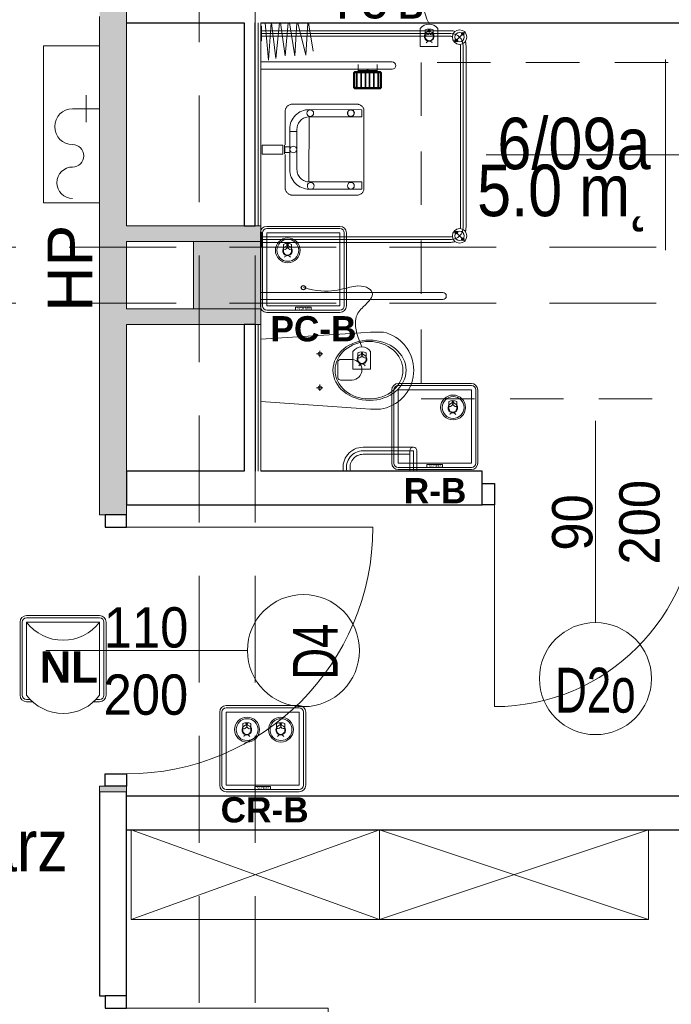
# Model space of a CAD drawing. Header units: centimetres. Extents: x -1253 to 21770, y -8842 to 3590.
# Tile 97 of 120: x 495 to 786, y 563 to 1002. Entities that reach past the tile are written whole.
import ezdxf

# ---------------------------------------------------------------- set-up
doc = ezdxf.new("R2010")
doc.units = ezdxf.units.CM
for name, pattern in [('Hidden', [71.4375, 47.625, -23.8125]), ('Ponad', [39.688, 23.813, -15.875]), ('Ukryte', [71.438, 47.625, -23.813])]:
    doc.linetypes.add(name, pattern=pattern)
for name, color, linetype, lineweight in [('A-ANNO-NOTE', 131, 'Continuous', 9), ('A-AREA-IDEN', 2, 'Continuous', 13), ('A-DETL-GENF', 92, 'Continuous', 9), ('A-DETL-HDLN', 90, 'Ukryte', 9), ('A-DETL-MEDM', 33, 'Continuous', 13), ('A-DOOR', 31, 'Continuous', 13), ('A-FLOR-OVHD', 1, 'Ponad', 9), ('A-WALL', 113, 'Continuous', 13), ('A-WALL-FNSH', 113, 'Continuous', 13), ('A-WALL-PATT', 111, 'Continuous', 13), ('G-ANNO-TEXT', 231, 'Continuous', 13), ('P-SANR-FIXT', 6, 'Continuous', 9), ('PRZYW_Elementy_inst_przyw', 7, 'Continuous', 9), ('Q-SPCQ', 91, 'Continuous', 9), ('S-COLS', 52, 'Continuous', 13)]:
    doc.layers.add(name, color=color, linetype=linetype, lineweight=lineweight)
doc.styles.add('adam', font='arialbd.ttf')
doc.styles.add('Arial', font='arial.ttf', dxfattribs={"width": 0.9, "height": 18})
doc.styles.add('Arial_1', font='arial.ttf', dxfattribs={"width": 0.7, "height": 20})
doc.styles.add('Arial_10', font='arial.ttf', dxfattribs={"height": 20})
doc.styles.add('Arial_11', font='arial.ttf', dxfattribs={"width": 0.85, "height": 23})

# ---------------------------------------------------------------- blocks, each defined once
blk = doc.blocks.new('M_Concrete-Square-Column - 300 x 300mm-1795930-6_piętro IV __13_80 m_ - stan projektowany')
at = {"layer": 'S-COLS', "lineweight": 9}
blk.add_hatch(color=254, dxfattribs=at).paths.add_polyline_path([(15, -15), (15, 15), (-15, 15), (-15, -15)], flags=0)
for p, q in [((15, 15), (-15, 15)), ((-15, 15), (-15, -15)), ((15, -15), (15, 15)), ((-15, -15), (15, -15))]:
    blk.add_line(p, q, dxfattribs=at)
blk = doc.blocks.new('DRZWI 1S - automatyczna etykieta - Drzwi 90 _łazienkowe_-2364279-6_piętro IV __13_80 m_ - stan projektowany')
at = {"layer": 'A-DETL-GENF'}
for p, q in [((-50.5, 7.5), (-50.5, -2)), ((-45, 7.5), (-50.5, 7.5)), ((-45, -2), (-45, 7.5)), ((50.5, 7.5), (45, 7.5)), ((45, 7.5), (45, -2)), ((50.5, -2), (50.5, 7.5)), ((-50.5, -2), (-45, -2)), ((45, -2), (50.5, -2))]:
    blk.add_line(p, q, dxfattribs=at)
at = {"layer": 'A-DETL-MEDM', "lineweight": 25}
for p, q in [((-45, 7.5), (-50.5, 7.5)), ((-50.5, 7.5), (-50.5, -2)), ((-45, -2), (-45, 7.5)), ((45, -2), (45, 7.5)), ((45, 7.5), (50.5, 7.5)), ((50.5, 7.5), (50.5, -2)), ((-50.5, -2), (-45, -2)), ((50.5, -2), (45, -2))]:
    blk.add_line(p, q, dxfattribs=at)
at = {"layer": 'A-DOOR'}
blk.add_line((45, 7.5), (45, 97.5), dxfattribs=at)
blk.add_arc((45, 7.5), 90, 90, 180, dxfattribs=at)
blk = doc.blocks.new('miska ustępowa dla N_35_5x54 wisząca koło narożna - Type 1-2357504-6_piętro IV __13_80 m_ - stan projektowany')
at = {"layer": 'P-SANR-FIXT'}
for p, q in [((-1.4, -3.75), (-4.56, -48.31)), ((29.22, -48.31), (26.4, -3.75)), ((44.09, -84.95), (44.09, -3.75)), ((47.21, -84.95), (47.21, -3.75)), ((3.32, -30.06), (6.14, -30.06)), ((4.69, -28.65), (4.69, -31.45)), ((18.43, -30.06), (21.25, -30.06)), ((19.8, -28.65), (19.8, -31.45)), ((8.17, -39.35), (8.17, -44.47)), ((16.4, -38.08), (9.09, -38.08)), ((17.32, -44.47), (17.32, -39.35)), ((-4.56, -48.31), (-4.88, -52.64)), ((29.58, -52.64), (29.22, -48.31)), ((-24.94, -49.38), (-24.94, -70.25)), ((-23.38, -49.38), (-23.38, -71.81)), ((-21.82, -49.38), (-21.82, -71.81)), ((-4.88, -52.64), (-4.82, -57.07)), ((29.53, -57.07), (29.58, -52.64)), ((-4.82, -57.07), (-4.57, -58.43)), ((29.57, -58.43), (29.53, -57.07)), ((-4.57, -58.43), (-4.19, -59.84)), ((-4.19, -59.84), (-3.69, -61.21)), ((-3.69, -61.21), (-3.07, -62.53)), ((28.07, -62.53), (28.69, -61.21)), ((28.69, -61.21), (29.19, -59.84)), ((29.19, -59.84), (29.57, -58.43)), ((-3.07, -62.53), (-2.34, -63.8)), ((-2.34, -63.8), (-1.51, -65.01)), ((-1.51, -65.01), (-0.58, -66.14)), ((25.58, -66.14), (26.51, -65.01)), ((26.51, -65.01), (27.34, -63.8)), ((27.34, -63.8), (28.07, -62.53)), ((-32.54, -70.25), (-23.38, -70.25)), ((-0.58, -66.14), (1.02, -67.71)), ((1.02, -67.71), (2.75, -69.02)), ((2.75, -69.02), (4.01, -69.78)), ((4.01, -69.78), (6.13, -70.8)), ((18.87, -70.8), (20.99, -69.78)), ((20.99, -69.78), (22.25, -69.02)), ((22.25, -69.02), (23.98, -67.71)), ((23.98, -67.71), (25.58, -66.14)), ((-23.38, -71.81), (-32.54, -71.81)), ((-23.38, -73.37), (-32.54, -73.37)), ((6.13, -70.8), (7.56, -71.26)), ((7.56, -71.26), (9.56, -71.73)), ((9.56, -71.73), (11.02, -71.92)), ((11.02, -71.92), (12.5, -72)), ((12.5, -72), (13.98, -71.92)), ((13.98, -71.92), (15.44, -71.73)), ((15.44, -71.73), (17.44, -71.26)), ((17.44, -71.26), (18.87, -70.8))]:
    blk.add_line(p, q, dxfattribs=at)
for centre in [(4.69, -30.06), (19.8, -30.06)]:
    blk.add_circle(centre, 0.825, dxfattribs=at)
for centre, radius, start, end in [((9.34, -39.23), 1.17, 102.2339, 185.8899), ((16.15, -39.23), 1.17, 354.1101, 77.7661), ((-30.79, -49.38), 8.97, 0, 99.9996), ((-30.79, -49.38), 7.41, 0, 102.1327), ((-30.79, -49.38), 5.85, 0, 105.4382), ((12.74, -44.25), 4.58, 182.8022, 357.1978), ((-23.38, -71.81), 1.56, 0, 90), ((-23.38, -71.81), 1.56, 270, 0), ((45.65, -84.95), 1.56, 180, 360)]:
    blk.add_arc(centre, radius, start, end, dxfattribs=at)
for centre, major_axis, ratio in [((12.55, -52.26), (0, 16.33), 0.823529), ((12.55, -52.01), (0, 15.16), 0.845174)]:
    blk.add_ellipse(centre, major_axis=major_axis, ratio=ratio, dxfattribs=at)
blk = doc.blocks.new('brodzik natryskowy dla N - Type 1-V8-6_piętro IV __13_80 m_ - stan projektowany')
at = {"layer": 'P-SANR-FIXT'}
for p, q in [((-35.25, 90), (-40.13, 94.88)), ((47.11, 95.3), (-33.8, 95.3)), ((-33.8, 94.05), (47.11, 94.05)), ((47.11, 92.8), (-33.8, 92.8)), ((48.56, 90), (53.43, 94.88)), ((-40.55, 4.05), (-40.55, 88.55)), ((-39.3, 3.75), (-39.3, 88.55)), ((-38.05, 4.05), (-38.05, 88.55)), ((51.36, 4.05), (51.36, 88.55)), ((52.61, 3.75), (52.61, 88.75)), ((53.86, 4.05), (53.86, 88.55)), ((-26.61, 3.95), (-26.61, 62.35)), ((-23.41, 62.35), (-23.41, 3.95)), ((-15.71, 57.65), (-21.31, 57.65)), ((-15.71, 57.35), (-21.31, 57.35)), ((-22.41, 55.6), (-25.41, 55.6)), ((-22.81, 55.6), (-22.81, 47.1)), ((-22.61, 55.6), (-22.61, 47.1)), ((-22.41, 56.55), (-22.41, 46.15)), ((-22.11, 56.55), (-22.11, 46.15)), ((-21.81, 56.55), (-21.81, 46.15)), ((-21.81, 56.25), (-15.21, 56.25)), ((-21.81, 55.95), (-15.21, 55.95)), ((-21.81, 54.35), (-15.21, 54.35)), ((-21.81, 54.05), (-15.21, 54.05)), ((-15.71, 57.05), (-21.31, 57.05)), ((-15.21, 46.15), (-15.21, 56.55)), ((-14.91, 46.15), (-14.91, 56.55)), ((-14.61, 46.15), (-14.61, 56.55)), ((-21.81, 52.45), (-15.21, 52.45)), ((-21.81, 52.15), (-15.21, 52.15)), ((-21.81, 50.55), (-15.21, 50.55)), ((-21.81, 50.25), (-15.21, 50.25)), ((-21.81, 48.65), (-15.21, 48.65)), ((-21.81, 48.35), (-15.21, 48.35)), ((-7.4, 48.18), (-7.25, 48.42)), ((-7.25, 48.42), (-7.07, 48.65)), ((-7.07, 48.65), (-6.88, 48.86)), ((-6.88, 48.86), (-6.67, 49.06)), ((-6.67, 49.06), (-6.44, 49.24)), ((-6.44, 49.24), (-6.2, 49.39)), ((-6.2, 49.39), (-5.95, 49.52)), ((-5.95, 49.52), (-5.69, 49.63)), ((-5.69, 49.63), (-5.41, 49.71)), ((-5.41, 49.71), (-5.13, 49.76)), ((-5.29, 48.78), (-5.37, 25.35)), ((-2.15, 48.78), (-5.29, 48.78)), ((-5.13, 49.76), (29.82, 49.76)), ((-2.15, 25.38), (-2.15, 48.78)), ((26.92, 48.78), (30.07, 48.78)), ((26.92, 48.78), (26.92, 25.18)), ((29.82, 49.76), (30.1, 49.76)), ((30.07, 25.38), (30.07, 48.78)), ((30.1, 49.76), (30.38, 49.71)), ((30.38, 49.71), (30.65, 49.64)), ((30.65, 49.64), (30.92, 49.53)), ((30.92, 49.53), (31.17, 49.41)), ((31.17, 49.41), (31.41, 49.26)), ((31.41, 49.26), (31.64, 49.09)), ((31.64, 49.09), (31.85, 48.89)), ((31.85, 48.89), (32.05, 48.68)), ((32.05, 48.68), (32.22, 48.46)), ((32.22, 48.46), (32.38, 48.21)), ((-22.41, 47.1), (-25.41, 47.1)), ((-21.81, 46.75), (-15.21, 46.75)), ((-21.81, 46.45), (-15.21, 46.45)), ((-21.31, 45.65), (-15.71, 45.65)), ((-21.31, 45.35), (-15.71, 45.35)), ((-21.31, 45.05), (-15.71, 45.05)), ((-7.74, 47.12), (-7.7, 47.39)), ((-7.74, 46.84), (-7.74, 47.12)), ((-7.74, 17.3), (-7.74, 46.84)), ((-7.7, 47.39), (-7.62, 47.66)), ((-7.62, 47.66), (-7.52, 47.93)), ((-7.52, 47.93), (-7.4, 48.18)), ((-5.24, 43.9), (-5.23, 44.04)), ((-5.23, 44.04), (-5.21, 44.19)), ((-5.21, 44.19), (-5.18, 44.33)), ((-5.18, 44.33), (-5.13, 44.46)), ((-5.13, 44.46), (-5.07, 44.59)), ((-5.07, 44.59), (-4.99, 44.71)), ((-4.99, 44.71), (-4.91, 44.83)), ((-4.91, 44.83), (-4.81, 44.93)), ((-4.81, 44.93), (-4.71, 45.02)), ((-4.71, 45.02), (-4.6, 45.11)), ((-4.6, 45.11), (-4.48, 45.18)), ((-4.48, 45.18), (-4.35, 45.24)), ((-4.35, 45.24), (-4.21, 45.29)), ((-4.21, 45.29), (-4.07, 45.33)), ((-4.07, 45.33), (-3.93, 45.35)), ((-3.93, 45.35), (-3.78, 45.36)), ((-3.78, 45.36), (-3.63, 45.35)), ((-3.63, 45.35), (-3.48, 45.33)), ((-3.48, 45.33), (-3.34, 45.29)), ((-3.34, 45.29), (-3.21, 45.24)), ((-3.21, 45.24), (-3.08, 45.18)), ((-3.08, 45.18), (-2.96, 45.11)), ((-2.96, 45.11), (-2.85, 45.02)), ((-2.85, 45.02), (-2.74, 44.93)), ((-2.74, 44.93), (-2.65, 44.83)), ((-2.65, 44.83), (-2.56, 44.71)), ((-2.56, 44.71), (-2.49, 44.59)), ((-2.49, 44.59), (-2.43, 44.46)), ((-2.43, 44.46), (-2.38, 44.33)), ((-2.38, 44.33), (-2.34, 44.19)), ((-2.34, 44.19), (-2.32, 44.04)), ((-2.32, 44.04), (-2.31, 43.9)), ((32.38, 48.21), (32.51, 47.96)), ((32.51, 47.96), (32.61, 47.69)), ((32.61, 47.69), (32.69, 47.42)), ((32.69, 47.42), (32.74, 47.13)), ((32.74, 47.13), (32.74, 17.61)), ((-5.23, 43.75), (-5.24, 43.9)), ((-5.21, 43.6), (-5.23, 43.75)), ((-5.18, 43.46), (-5.21, 43.6)), ((-5.13, 43.33), (-5.18, 43.46)), ((-5.07, 43.2), (-5.13, 43.33)), ((-4.99, 43.08), (-5.07, 43.2)), ((-4.91, 42.96), (-4.99, 43.08)), ((-4.81, 42.86), (-4.91, 42.96)), ((-4.71, 42.77), (-4.81, 42.86)), ((-4.6, 42.68), (-4.71, 42.77)), ((-4.48, 42.61), (-4.6, 42.68)), ((-4.35, 42.55), (-4.48, 42.61)), ((-4.21, 42.5), (-4.35, 42.55)), ((-4.07, 42.46), (-4.21, 42.5)), ((-3.93, 42.44), (-4.07, 42.46)), ((-3.78, 42.43), (-3.93, 42.44)), ((-3.48, 42.46), (-3.63, 42.44)), ((-3.34, 42.5), (-3.48, 42.46)), ((-3.21, 42.55), (-3.34, 42.5)), ((-3.08, 42.61), (-3.21, 42.55)), ((-2.96, 42.68), (-3.08, 42.61)), ((-2.85, 42.77), (-2.96, 42.68)), ((-2.74, 42.86), (-2.85, 42.77)), ((-2.65, 42.96), (-2.74, 42.86)), ((-2.56, 43.08), (-2.65, 42.96)), ((-2.49, 43.2), (-2.56, 43.08)), ((-2.43, 43.33), (-2.49, 43.2)), ((-2.38, 43.46), (-2.43, 43.33)), ((-2.34, 43.6), (-2.38, 43.46)), ((-2.32, 43.75), (-2.34, 43.6)), ((-2.31, 43.9), (-2.32, 43.75)), ((-44, 24.94), (-31.46, 27.07)), ((-29.67, 23.75), (-44, 24.7)), ((-44, 20.28), (-29.67, 23.75)), ((-5.37, 25.35), (-5.32, 24.46)), ((-5.32, 24.46), (-5.19, 23.6)), ((-5.19, 23.6), (-4.98, 22.76)), ((-4.98, 22.76), (-4.68, 21.97)), ((-4.68, 21.97), (-4.32, 21.2)), ((26.92, 25.18), (-2.15, 25.38)), ((-2.03, 24.3), (-2.11, 24.85)), ((-1.89, 23.76), (-2.03, 24.3)), ((-1.71, 23.26), (-1.89, 23.76)), ((-1.47, 22.77), (-1.71, 23.26)), ((-1.19, 22.31), (-1.47, 22.77)), ((-0.87, 21.89), (-1.19, 22.31)), ((25.65, 21.89), (25.96, 22.31)), ((25.96, 22.31), (26.24, 22.77)), ((26.24, 22.77), (26.48, 23.26)), ((26.48, 23.26), (26.66, 23.76)), ((26.66, 23.76), (26.8, 24.3)), ((26.8, 24.3), (26.88, 24.85)), ((29.46, 21.97), (29.09, 21.2)), ((29.75, 22.76), (29.46, 21.97)), ((29.97, 23.6), (29.75, 22.76)), ((30.1, 24.46), (29.97, 23.6)), ((30.15, 25.35), (30.1, 24.46)), ((-29.41, 18.89), (-44, 19.82)), ((-44, 16.46), (-29.41, 18.89)), ((-4.32, 21.2), (-3.88, 20.49)), ((-3.88, 20.49), (-3.38, 19.82)), ((-3.38, 19.82), (-2.82, 19.2)), ((-2.82, 19.2), (-2.2, 18.64)), ((-2.2, 18.64), (-1.53, 18.13)), ((-1.53, 18.13), (-0.81, 17.7)), ((-0.51, 21.49), (-0.87, 21.89)), ((-0.81, 17.7), (-0.05, 17.33)), ((-0.12, 21.13), (-0.51, 21.49)), ((0.31, 20.81), (-0.12, 21.13)), ((0.76, 20.54), (0.31, 20.81)), ((1.25, 20.3), (0.76, 20.54)), ((1.76, 20.11), (1.25, 20.3)), ((2.29, 19.98), (1.76, 20.11)), ((2.84, 19.89), (2.29, 19.98)), ((3.4, 19.86), (2.84, 19.89)), ((4.41, 19.87), (3.4, 19.86)), ((3.78, 19.87), (21.37, 19.87)), ((4.41, 16.64), (4.41, 19.87)), ((21.37, 19.87), (21.94, 19.89)), ((21.94, 19.89), (22.49, 19.98)), ((22.49, 19.98), (23.02, 20.11)), ((23.02, 20.11), (23.53, 20.3)), ((23.53, 20.3), (24.01, 20.54)), ((24.01, 20.54), (24.47, 20.81)), ((24.47, 20.81), (24.89, 21.13)), ((25.59, 17.7), (24.83, 17.33)), ((24.89, 21.13), (25.29, 21.49)), ((25.29, 21.49), (25.65, 21.89)), ((26.31, 18.13), (25.59, 17.7)), ((26.98, 18.64), (26.31, 18.13)), ((27.59, 19.2), (26.98, 18.64)), ((28.16, 19.82), (27.59, 19.2)), ((28.66, 20.49), (28.16, 19.82)), ((29.09, 21.2), (28.66, 20.49)), ((32.74, 17.61), (32.74, 17.33)), ((-29.41, 14.55), (-44, 15.88)), ((-44, 12.5), (-29.41, 14.55)), ((-7.7, 17.03), (-7.74, 17.3)), ((-7.62, 16.76), (-7.7, 17.03)), ((-7.51, 16.5), (-7.62, 16.76)), ((-7.38, 16.25), (-7.51, 16.5)), ((-7.23, 16), (-7.38, 16.25)), ((-7.05, 15.77), (-7.23, 16)), ((-6.85, 15.56), (-7.05, 15.77)), ((-6.64, 15.36), (-6.85, 15.56)), ((-6.41, 15.18), (-6.64, 15.36)), ((-6.17, 15.02), (-6.41, 15.18)), ((-5.92, 14.89), (-6.17, 15.02)), ((-5.66, 14.78), (-5.92, 14.89)), ((-5.39, 14.7), (-5.66, 14.78)), ((-5.12, 14.65), (-5.39, 14.7)), ((-4.84, 14.63), (-5.12, 14.65)), ((10.32, 14.63), (-4.84, 14.63)), ((-0.05, 17.33), (0.75, 17.04)), ((0.75, 17.04), (1.58, 16.82)), ((1.58, 16.82), (2.44, 16.69)), ((2.44, 16.69), (4.41, 16.64)), ((22.33, 16.69), (3.78, 16.64)), ((10.54, 13.54), (14.45, 13.54)), ((10.54, 4.27), (10.54, 13.54)), ((14.44, 14.29), (10.55, 14.26)), ((11.19, 16.69), (13.8, 16.69)), ((11.19, 14.42), (11.19, 16.69)), ((13.8, 14.42), (11.19, 14.42)), ((13.8, 16.69), (13.8, 14.42)), ((14.45, 4.27), (14.45, 13.54)), ((30.14, 14.63), (14.73, 14.63)), ((23.2, 16.82), (22.33, 16.69)), ((24.03, 17.04), (23.2, 16.82)), ((24.83, 17.33), (24.03, 17.04)), ((30.36, 14.7), (30.1, 14.65)), ((30.62, 14.78), (30.14, 14.63)), ((30.87, 14.89), (30.62, 14.78)), ((31.12, 15.03), (30.87, 14.89)), ((31.36, 15.19), (31.12, 15.03)), ((31.59, 15.37), (31.36, 15.19)), ((31.81, 15.57), (31.59, 15.37)), ((32.01, 15.79), (31.81, 15.57)), ((32.19, 16.02), (32.01, 15.79)), ((32.35, 16.27), (32.19, 16.02)), ((32.49, 16.52), (32.35, 16.27)), ((32.6, 16.79), (32.49, 16.52)), ((32.68, 17.06), (32.6, 16.79)), ((32.74, 17.33), (32.68, 17.06)), ((-28.14, 10.46), (-44, 12.07)), ((-44, 8.54), (-28.14, 10.46)), ((-27.37, 7.14), (-44, 8.35)), ((-44, 5.67), (-27.37, 7.14)), ((-42.55, 4.05), (-42.55, 3.75)), ((-36.05, 4.05), (-42.55, 4.05)), ((-36.05, 3.75), (-36.05, 4.05)), ((14.45, 4.27), (10.54, 4.27)), ((49.36, 4.05), (49.36, 3.75)), ((55.86, 4.05), (49.36, 4.05)), ((55.86, 3.75), (55.86, 4.05))]:
    blk.add_line(p, q, dxfattribs=at)
for centre, radius in [((-37.69, 92.44), 3.25), ((-39.18, 93.92), 0.62), ((-37.69, 92.44), 2.1), ((-39.18, 93.92), 0.32), ((51, 92.44), 3.25), ((51, 92.44), 2.1), ((52.48, 93.92), 0.62), ((52.48, 93.92), 0.32), ((-36.21, 90.95), 0.62), ((-36.21, 90.95), 0.32), ((49.51, 90.95), 0.62), ((49.51, 90.95), 0.32), ((-3.85, 43.99), 1.5), ((28.59, 43.93), 1.5), ((-3.77, 25.8), 1.5), ((28.71, 25.99), 1.5), ((12.42, 18.25), 1.5)]:
    blk.add_circle(centre, radius, dxfattribs=at)
for centre, radius, start, end in [((-33.8, 88.55), 5.5, 90, 180), ((-33.8, 88.55), 6.75, 90, 106.4965), ((-33.8, 88.55), 4.25, 90, 98.8511), ((47.11, 88.55), 6.75, 73.5035, 90), ((47.11, 88.55), 5.5, 0, 90), ((47.11, 88.55), 4.25, 81.1489, 90), ((-33.8, 88.55), 6.75, 163.5035, 180), ((-33.8, 88.55), 4.25, 171.1489, 180), ((47.11, 88.55), 4.25, 0, 8.8511), ((47.11, 88.55), 6.75, 0, 16.4965), ((-25.01, 62.35), 1.6, 0, 180), ((-21.31, 56.55), 1.1, 90, 180), ((-21.31, 56.55), 0.8, 90, 180), ((-15.71, 56.55), 1.1, 0, 90), ((-15.71, 56.55), 0.8, 0, 90), ((-21.31, 56.55), 0.5, 90, 180), ((-15.71, 56.55), 0.5, 0, 90), ((-21.31, 46.15), 1.1, 180, 270), ((-21.31, 46.15), 0.8, 180, 270), ((-21.31, 46.15), 0.5, 180, 270), ((-15.71, 46.15), 0.5, 270, 0), ((-15.71, 46.15), 0.8, 270, 0), ((-15.71, 46.15), 1.1, 270, 0)]:
    blk.add_arc(centre, radius, start, end, dxfattribs=at)
blk.add_ellipse((-23.14, 51.35), major_axis=(0, 0.325), ratio=0.224951, dxfattribs=at)
blk = doc.blocks.new('Szafa - 40 cm-2361842-6_piętro IV __13_80 m_ - stan projektowany')
at = {"layer": 'Q-SPCQ'}
for p, q in [((72.5, 47.5), (-47.5, 7.5)), ((-47.5, 47.5), (72.5, 7.5)), ((-47.5, 7.5), (-47.5, 47.5)), ((-47.5, 47.5), (72.5, 47.5)), ((72.5, 47.5), (72.5, 7.5))]:
    blk.add_line(p, q, dxfattribs=at)
blk = doc.blocks.new('HYDRANT_PPOZ_SZAFKA_NASCIENNA - SUPRON 3-V11-6_piętro IV __13_80 m_ - stan projektowany')
at = {"layer": 'P-SANR-FIXT'}
for p, q in [((47.5, 31), (-22.5, 31)), ((-22.5, 31), (-22.5, 6)), ((-22.5, 6), (-22.5, 31)), ((-22.5, 31), (47.5, 31)), ((47.5, 6), (47.5, 31)), ((47.5, 31), (47.5, 6)), ((19.5, 6), (19.5, 18)), ((19.5, 12), (13.5, 12)), ((19.5, 12), (25.5, 12))]:
    blk.add_line(p, q, dxfattribs=at)
for centre, radius, start, end in [((-13.5, 18), 7, 0, 180), ((11.5, 18), 8, 360, 180), ((-1.5, 18), 5, 180, 360)]:
    blk.add_arc(centre, radius, start, end, dxfattribs=at)
blk = doc.blocks.new('DRZWI 1S - automatyczna etykieta - Drzwi 90-2252113-6_piętro IV __13_80 m_ - stan projektowany')
at = {"layer": 'A-DETL-GENF'}
for p, q in [((-50.5, 3.5), (-45, 3.5)), ((-50.5, -6), (-50.5, 3.5)), ((-45, 3.5), (-45, -6)), ((45, 3.5), (50.5, 3.5)), ((45, -6), (45, 3.5)), ((50.5, 3.5), (50.5, -6)), ((-45, -6), (-50.5, -6)), ((50.5, -6), (45, -6))]:
    blk.add_line(p, q, dxfattribs=at)
at = {"layer": 'A-DETL-MEDM', "lineweight": 25}
for p, q in [((-50.5, -6), (-50.5, 3.5)), ((-50.5, 3.5), (-45, 3.5)), ((-45, 3.5), (-45, -6)), ((45, 3.5), (45, -6)), ((50.5, 3.5), (45, 3.5)), ((50.5, -6), (50.5, 3.5)), ((-45, -6), (-50.5, -6)), ((45, -6), (50.5, -6))]:
    blk.add_line(p, q, dxfattribs=at)
at = {"layer": 'A-DOOR'}
blk.add_line((45, -6), (45, -96), dxfattribs=at)
blk.add_arc((45, -6), 90, 180, 270, dxfattribs=at)
blk = doc.blocks.new('DRZWI 1S - automatyczna etykieta - Drzwi 110-2387946-6_piętro IV __13_80 m_ - stan projektowany')
at = {"layer": 'A-DETL-GENF'}
for p, q in [((-60.5, 3.5), (-55, 3.5)), ((-60.5, -6), (-60.5, 3.5)), ((-55, 3.5), (-55, -6)), ((55, 3.5), (60.5, 3.5)), ((55, -6), (55, 3.5)), ((60.5, 3.5), (60.5, -6)), ((-55, -6), (-60.5, -6)), ((60.5, -6), (55, -6))]:
    blk.add_line(p, q, dxfattribs=at)
at = {"layer": 'A-DETL-MEDM', "lineweight": 25}
for p, q in [((-60.5, -6), (-60.5, 3.5)), ((-60.5, 3.5), (-55, 3.5)), ((-55, 3.5), (-55, -6)), ((55, 3.5), (55, -6)), ((60.5, 3.5), (55, 3.5)), ((60.5, -6), (60.5, 3.5)), ((-55, -6), (-60.5, -6)), ((55, -6), (60.5, -6))]:
    blk.add_line(p, q, dxfattribs=at)
at = {"layer": 'A-DOOR'}
blk.add_line((55, -6), (55, -116), dxfattribs=at)
blk.add_arc((55, -6), 110, 180, 270, dxfattribs=at)
blk = doc.blocks.new('Szafa - 40 cm-2390228-6_piętro IV __13_80 m_ - stan projektowany')
at = {"layer": 'Q-SPCQ'}
for p, q in [((67.9, 47.5), (-42.9, 7.5)), ((-42.9, 47.5), (67.9, 7.5)), ((-42.9, 7.5), (-42.9, 47.5)), ((-42.9, 47.5), (67.9, 47.5)), ((67.9, 47.5), (67.9, 7.5))]:
    blk.add_line(p, q, dxfattribs=at)
blk = doc.blocks.new('METKA_POMIESZCZENIA2 - Rozbudowana krótka - bez ramki-2403173-6_piętro IV __13_80 m_ - stan projektowany')
at = {"layer": 'A-AREA-IDEN'}
for p, q in [((0, 0.425), (0, 0)), ((0.0976, 0), (-0.8, 0)), ((-0.8, 0), (0.8, 0)), ((0, 0), (0, -0.425))]:
    blk.add_line(p, q, dxfattribs=at)
blk = doc.blocks.new('LN-4kB')
for centre in [(0, 9.5), (0, -23.14)]:
    blk.add_arc(centre, 20.48, 217.175, 322.825)
at = {"layer": 'PRZYW_Elementy_inst_przyw'}
for p, q in [((16.32, 0), (-16.32, 0)), ((-19.2, -2.88), (-19.2, -35.52)), ((-18.24, -2.88), (-18.24, -35.52)), ((-16.32, -0.96), (16.32, -0.96)), ((18.24, -2.88), (18.24, -35.52)), ((19.2, -35.52), (19.2, -2.88)), ((-16.32, -37.44), (-14.67, -37.44)), ((-16.32, -38.4), (-13.67, -38.4)), ((13.67, -38.4), (16.32, -38.4)), ((14.67, -37.44), (16.32, -37.44))]:
    blk.add_line(p, q, dxfattribs=at)
at = {"layer": 'PRZYW_Elementy_inst_przyw', "color": 7}
for p, q in [((-16.32, -35.52), (-16.32, -2.88)), ((-16.32, -2.88), (16.32, -2.88)), ((16.32, -2.88), (16.32, -35.52))]:
    blk.add_line(p, q, dxfattribs=at)
at = {"layer": 'PRZYW_Elementy_inst_przyw'}
for centre, radius, start, end in [((-16.32, -2.88), 2.88, 90, 180), ((16.32, -2.88), 2.88, 0, 90), ((-16.32, -2.88), 1.92, 90, 180), ((16.32, -2.88), 1.92, 0, 90), ((-16.32, -35.52), 2.88, 180, 270), ((-16.32, -35.52), 1.92, 180, 270), ((16.32, -35.52), 2.88, 270, 0), ((16.32, -35.52), 1.92, 270, 0)]:
    blk.add_arc(centre, radius, start, end, dxfattribs=at)
at = {"layer": 'PRZYW_Elementy_inst_przyw', "color": 150, "lineweight": 5, "insert": (-10.49, -15.87), "char_height": 2.5, "width": 28.6554, "attachment_point": 1, "style": 'adam'}
blk.add_mtext('{\\H5.6x;\\C256;NL}', dxfattribs=at)
blk = doc.blocks.new('Ikona')
at = {"layer": 'PRZYW_Elementy_inst_przyw'}
h = blk.add_hatch(color=1, dxfattribs=at)
h.dxf.hatch_style = 1
h.paths.add_polyline_path([(-1065.97, 3801.31), (-1066.17, 3801.31), (-1066.17, 3801.08), (-1065.97, 3801.08)])
h.paths.add_polyline_path([(-1065.97, 3801.08), (-1066.17, 3801.08), (-1066.17, 3800.87), (-1065.97, 3800.87)])
h.paths.add_polyline_path([(-1065.74, 3801.08), (-1065.97, 3801.08), (-1065.97, 3800.87), (-1065.74, 3800.87)])
h.paths.add_polyline_path([(-1066.17, 3801.08), (-1066.41, 3801.08), (-1066.41, 3800.87), (-1066.17, 3800.87)])
h.paths.add_polyline_path([(-1065.97, 3800.87), (-1066.17, 3800.87), (-1066.17, 3800.64), (-1065.97, 3800.64)])
at = {"layer": 'PRZYW_Elementy_inst_przyw', "color": 1}
for p, q in [((-1067.65, 3799.71), (-1067.65, 3801.21)), ((-1064.49, 3799.71), (-1064.49, 3801.21))]:
    blk.add_line(p, q, dxfattribs=at)
for points in [[(-1065.74, 3801.08), (-1065.74, 3800.87), (-1066.41, 3800.87), (-1066.41, 3801.08)], [(-1066.17, 3801.31), (-1065.97, 3801.31), (-1065.97, 3800.64), (-1066.17, 3800.64)]]:
    blk.add_lwpolyline(points, close=True, dxfattribs=at)
for centre, radius, start, end in [((-1066.07, 3798.74), 1.85, 31.7978, 276.8309), ((-1066.07, 3798.03), 3.55, 63.5398, 116.4602), ((-1066.07, 3798.72), 1.65, 89.6447, 89.8927), ((-1066.06, 3798.68), 1.6, 156.7793, 23.2207), ((-1066.07, 3795.45), 1.43, 32.8175, 147.1825), ((-1066.08, 3798.74), 1.86, 277.2029, 31.4258)]:
    blk.add_arc(centre, radius, start, end, dxfattribs=at)
at = {"layer": 'PRZYW_Elementy_inst_przyw', "color": 1, "lineweight": 5}
for centre, start, end in [((-1067.2, 3800.4), 253.1892, 358.3615), ((-1064.92, 3800.4), 181.6385, 286.8108)]:
    blk.add_arc(centre, 1.14, start, end, dxfattribs=at)
blk = doc.blocks.new('PC-B')
at = {"layer": 'PRZYW_Elementy_inst_przyw'}
for p, q in [((16.32, 0), (-16.32, 0)), ((-19.2, -2.88), (-19.2, -35.52)), ((-18.24, -2.88), (-18.24, -35.52)), ((-16.32, -0.96), (16.32, -0.96)), ((18.24, -2.88), (18.24, -35.52)), ((19.2, -35.52), (19.2, -2.88)), ((-16.32, -37.44), (16.32, -37.44)), ((-16.32, -38.4), (16.32, -38.4))]:
    blk.add_line(p, q, dxfattribs=at)
at = {"layer": 'PRZYW_Elementy_inst_przyw', "color": 7}
blk.add_lwpolyline([(-16.32, -2.88), (16.32, -2.88), (16.32, -35.52), (-16.32, -35.52)], close=True, dxfattribs=at)
at = {"layer": 'PRZYW_Elementy_inst_przyw', "color": 0}
blk.add_lwpolyline([(-3.49, -36.08), (3.49, -36.08), (3.49, -37.44), (-3.49, -37.44)], close=True, dxfattribs=at)
at = {"layer": 'PRZYW_Elementy_inst_przyw', "color": 0, "lineweight": 5, "ltscale": 0.4}
blk.add_lwpolyline([(29.98, -55.8), (29.98, -63.78), (22.13, -63.78), (22.13, -55.8)], dxfattribs=at)
at = {"layer": 'PRZYW_Elementy_inst_przyw', "lineweight": 5}
for radius in [5.55, 4.87]:
    blk.add_circle((-6.96, -10.7), radius, dxfattribs=at)
at = {"layer": 'PRZYW_Elementy_inst_przyw', "linetype": 'Continuous', "lineweight": -3, "ltscale": 0.4}
blk.add_circle((0, -27.36), 0.96, dxfattribs=at)
at = {"layer": 'PRZYW_Elementy_inst_przyw'}
for centre, radius, start, end in [((-16.32, -2.88), 2.88, 90, 180), ((16.32, -2.88), 2.88, 0, 90), ((-16.32, -2.88), 1.92, 90, 180), ((16.32, -2.88), 1.92, 0, 90), ((-16.32, -35.52), 2.88, 180, 270), ((-16.32, -35.52), 1.92, 180, 270), ((16.32, -35.52), 2.88, 270, 0), ((16.32, -35.52), 1.92, 270, 0)]:
    blk.add_arc(centre, radius, start, end, dxfattribs=at)
at = {"layer": 'PRZYW_Elementy_inst_przyw', "color": 0, "lineweight": 5, "ltscale": 0.4}
blk.add_arc((26.05, -58.49), 4.75, 34.3565, 145.6435, dxfattribs=at)
at = {"layer": 'PRZYW_Elementy_inst_przyw', "color": 0, "linetype": 'Continuous', "lineweight": 5, "ltscale": 0.4}
blk.add_open_spline([(0, -27.36), (11.69, -30.77), (24.21, -24.31), (33.16, -29.41), (27.42, -35.44), (20.7, -41.6), (26.05, -53.73)], degree=3, dxfattribs=at)
at = {"layer": 'PRZYW_Elementy_inst_przyw', "lineweight": 5, "xscale": 1.155937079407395, "yscale": 1.155937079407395, "zscale": 1.155937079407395}
for p in [(1225.21, -4402), (1258.45, -4450.36)]:
    blk.add_blockref('Ikona', p, dxfattribs=at)
at = {"layer": 'PRZYW_Elementy_inst_przyw', "color": 0, "insert": (-2.71, -36.19), "char_height": 1.056, "attachment_point": 1}
blk.add_mtext_dynamic_manual_height_columns('SCHIMA', width=11.8192, gutter_width=12.5, heights=[0], dxfattribs=at)
at = {"layer": 'PRZYW_Elementy_inst_przyw', "color": 7, "linetype": 'Continuous', "lineweight": -3, "style": 'adam'}
blk.add_attdef('NAZWA', (-14.71, -51.32), '', height=11.25, dxfattribs=at)
blk = doc.blocks.new('Ikona2')
at = {"layer": 'PRZYW_Elementy_inst_przyw'}
h = blk.add_hatch(color=106, dxfattribs=at)
h.dxf.hatch_style = 1
h.paths.add_polyline_path([(0.1, -0.27), (-0.1, -0.27), (-0.1, -0.5), (0.1, -0.5)])
h.paths.add_polyline_path([(0.1, -0.5), (-0.1, -0.5), (-0.1, -0.7), (0.1, -0.7)])
h.paths.add_polyline_path([(0.34, -0.5), (0.1, -0.5), (0.1, -0.7), (0.34, -0.7)])
h.paths.add_polyline_path([(-0.1, -0.5), (-0.34, -0.5), (-0.34, -0.7), (-0.1, -0.7)])
h.paths.add_polyline_path([(0.1, -0.7), (-0.1, -0.7), (-0.1, -0.94), (0.1, -0.94)])
at = {"layer": 'PRZYW_Elementy_inst_przyw', "color": 106}
for p, q in [((-1.58, -1.86), (-1.58, -0.37)), ((1.58, -1.86), (1.58, -0.37))]:
    blk.add_line(p, q, dxfattribs=at)
for points in [[(0.34, -0.5), (0.34, -0.7), (-0.34, -0.7), (-0.34, -0.5)], [(-0.1, -0.27), (0.1, -0.27), (0.1, -0.94), (-0.1, -0.94)]]:
    blk.add_lwpolyline(points, close=True, dxfattribs=at)
for centre, radius, start, end in [((0, -3.55), 3.55, 63.5398, 116.4602), ((0, -2.84), 1.85, 31.7978, 276.8309), ((0.01, -2.9), 1.6, 156.7793, 23.2207), ((0, -2.85), 1.65, 89.6447, 89.8927), ((-0.01, -2.84), 1.86, 277.2029, 31.4258), ((0, -6.13), 1.43, 32.8175, 147.1825)]:
    blk.add_arc(centre, radius, start, end, dxfattribs=at)
at = {"layer": 'PRZYW_Elementy_inst_przyw', "color": 106, "lineweight": 5}
for centre, start, end in [((-1.13, -1.18), 253.1892, 358.3615), ((1.15, -1.18), 181.6385, 286.8108)]:
    blk.add_arc(centre, 1.14, start, end, dxfattribs=at)
blk = doc.blocks.new('R-B')
at = {"layer": 'PRZYW_Elementy_inst_przyw'}
for p, q in [((16.32, 0), (-16.32, 0)), ((-19.2, -2.88), (-19.2, -35.52)), ((-18.24, -2.88), (-18.24, -35.52)), ((-16.32, -0.96), (16.32, -0.96)), ((18.24, -2.88), (18.24, -35.52)), ((19.2, -35.52), (19.2, -2.88)), ((-16.32, -37.44), (16.32, -37.44)), ((-16.32, -38.4), (16.32, -38.4))]:
    blk.add_line(p, q, dxfattribs=at)
at = {"layer": 'PRZYW_Elementy_inst_przyw', "color": 7}
blk.add_lwpolyline([(-16.32, -2.88), (16.32, -2.88), (16.32, -35.52), (-16.32, -35.52)], close=True, dxfattribs=at)
at = {"layer": 'PRZYW_Elementy_inst_przyw', "color": 0}
blk.add_lwpolyline([(-3.49, -36.08), (3.49, -36.08), (3.49, -37.44), (-3.49, -37.44)], close=True, dxfattribs=at)
at = {"layer": 'PRZYW_Elementy_inst_przyw', "lineweight": 5}
for radius in [5.55, 4.87]:
    blk.add_circle((8.16, -10.7), radius, dxfattribs=at)
at = {"layer": 'PRZYW_Elementy_inst_przyw'}
for centre, radius, start, end in [((-16.32, -2.88), 2.88, 90, 180), ((16.32, -2.88), 2.88, 0, 90), ((-16.32, -2.88), 1.92, 90, 180), ((16.32, -2.88), 1.92, 0, 90), ((-16.32, -35.52), 2.88, 180, 270), ((-16.32, -35.52), 1.92, 180, 270), ((16.32, -35.52), 2.88, 270, 0), ((16.32, -35.52), 1.92, 270, 0)]:
    blk.add_arc(centre, radius, start, end, dxfattribs=at)
at = {"layer": 'PRZYW_Elementy_inst_przyw', "lineweight": 5, "xscale": 1.155937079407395, "yscale": 1.155937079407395, "zscale": 1.155937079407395}
blk.add_blockref('Ikona2', (8.03, -7.61), dxfattribs=at)
at = {"layer": 'PRZYW_Elementy_inst_przyw', "color": 0, "insert": (-2.71, -36.19), "char_height": 1.056, "attachment_point": 1}
blk.add_mtext_dynamic_manual_height_columns('SCHIMA', width=11.8192, gutter_width=12.5, heights=[0], dxfattribs=at)
at = {"layer": 'PRZYW_Elementy_inst_przyw', "color": 7, "linetype": 'Continuous', "lineweight": -3, "style": 'adam'}
blk.add_attdef('NAZWA', (-13.85, -53.45), '', height=11.25, dxfattribs=at)
blk = doc.blocks.new('UK4-PPO')
at = {"layer": 'PRZYW_Elementy_inst_przyw'}
for p, q in [((19.21, 19.17), (-13.43, 19.17)), ((-13.43, 18.21), (19.21, 18.21)), ((-16.31, 16.29), (-16.31, -16.35)), ((-15.35, 16.29), (-15.35, -16.35)), ((21.13, 16.29), (21.13, -16.35)), ((22.09, -16.35), (22.09, 16.29)), ((-13.43, -18.27), (19.21, -18.27)), ((-13.43, -19.23), (19.21, -19.23))]:
    blk.add_line(p, q, dxfattribs=at)
at = {"layer": 'PRZYW_Elementy_inst_przyw', "color": 7}
blk.add_lwpolyline([(-13.43, 16.29), (19.21, 16.29), (19.21, -16.35), (-13.43, -16.35)], close=True, dxfattribs=at)
at = {"layer": 'PRZYW_Elementy_inst_przyw', "color": 0}
blk.add_lwpolyline([(-0.6, -16.91), (6.38, -16.91), (6.38, -18.27), (-0.6, -18.27)], close=True, dxfattribs=at)
at = {"layer": 'PRZYW_Elementy_inst_przyw', "lineweight": 5}
for centre, radius in [((-4.07, 8.47), 5.55), ((-4.07, 8.47), 4.87), ((11.05, 8.47), 5.55), ((11.05, 8.47), 4.87)]:
    blk.add_circle(centre, radius, dxfattribs=at)
at = {"layer": 'PRZYW_Elementy_inst_przyw'}
for centre, radius, start, end in [((-13.43, 16.29), 2.88, 90, 180), ((-13.43, 16.29), 1.92, 90, 180), ((19.21, 16.29), 2.88, 0, 90), ((19.21, 16.29), 1.92, 0, 90), ((-13.43, -16.35), 2.88, 180, 270), ((-13.43, -16.35), 1.92, 180, 270), ((19.21, -16.35), 2.88, 270, 0), ((19.21, -16.35), 1.92, 270, 0)]:
    blk.add_arc(centre, radius, start, end, dxfattribs=at)
at = {"layer": 'PRZYW_Elementy_inst_przyw', "lineweight": 5, "xscale": 1.155937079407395, "yscale": 1.155937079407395, "zscale": 1.155937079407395}
for name, p in [('Ikona', (1228.1, -4382.83)), ('Ikona2', (10.92, 11.56))]:
    blk.add_blockref(name, p, dxfattribs=at)
at = {"layer": 'PRZYW_Elementy_inst_przyw', "color": 0, "insert": (0.18, -17.02), "char_height": 1.056, "attachment_point": 1}
blk.add_mtext_dynamic_manual_height_columns('SCHIMA', width=11.8192, gutter_width=12.5, heights=[0], dxfattribs=at)

msp = doc.modelspace()

# ---------------------------------------------------------------- hatches: boundary and pattern name
at = {"layer": 'A-WALL-PATT'}
h = msp.add_hatch(color=9, dxfattribs=at)
h.paths.add_polyline_path([(542.38, 132.33), (542.38, 139.33), (530.38, 139.33), (530.38, 132.33)], flags=0)
h.paths.add_polyline_path([(542.38, 250.33), (542.38, 465.83), (530.38, 465.83), (530.38, 250.33)], flags=0)
h.paths.add_polyline_path([(530.38, 657.83), (542.38, 657.83), (542.38, 660.33), (530.38, 660.33)], flags=0)
h.paths.add_polyline_path([(530.38, 781.33), (542.38, 781.33), (542.38, 1102.83), (530.38, 1102.83), (530.38, 788.28)], flags=0)
h.paths.add_polyline_path([(530.38, 1312.83), (542.38, 1312.83), (542.38, 1431.33), (530.38, 1431.33)], flags=0)
h.paths.add_polyline_path([(530.38, 1633.83), (542.38, 1633.83), (542.38, 2022.83), (530.38, 2022.83), (530.38, 1665.12)], flags=0)
h.paths.add_polyline_path([(542.38, 2173.83), (542.38, 2458.83), (530.38, 2458.83), (530.38, 2173.83)], flags=0)
h.paths.add_polyline_path([(530.38, 2593.83), (542.38, 2593.83), (542.38, 2824.33), (530.38, 2824.33), (530.38, 2634.27)], flags=0)
for points in [[(602.38, 903.33), (602.38, 910.33), (542.38, 910.33), (542.38, 903.33), (572.38, 903.33)], [(602.38, 866.33), (602.38, 873.33), (542.38, 873.33), (542.38, 866.33), (572.38, 866.33)]]:
    msp.add_hatch(color=9, dxfattribs=at).paths.add_polyline_path(points, flags=0)

# ---------------------------------------------------------------- linework, layer by layer
at = {"layer": 'A-ANNO-NOTE', "lineweight": 13}
for p, q in [((751.68, 823.33), (751.68, 733.33)), ((751.68, 823.33), (751.68, 733.33)), ((506.38, 720.83), (596.38, 720.83)), ((506.38, 720.83), (596.38, 720.83))]:
    msp.add_line(p, q, dxfattribs=at)
for centre in [(621.38, 720.83), (751.68, 708.33)]:
    msp.add_circle(centre, 25, dxfattribs=at)
at = {"layer": 'A-DETL-HDLN'}
for p, q in [((574.88, 420.83), (574.88, 2793.33)), ((599.88, 420.83), (599.88, 2793.33)), ((-1197.62, 900.83), (1172.38, 900.83)), ((-1197.62, 875.83), (1172.38, 875.83))]:
    msp.add_line(p, q, dxfattribs=at)
at = {"layer": 'A-FLOR-OVHD'}
for p, q in [((823.87, 983.15), (673.87, 983.15)), ((673.87, 983.15), (673.87, 833.15)), ((673.87, 833.15), (823.87, 833.15))]:
    msp.add_line(p, q, dxfattribs=at)
at = {"layer": 'A-WALL'}
for p, q in [((542.38, 1015.83), (542.38, 1000.83)), ((601.13, 910.33), (601.13, 1000.83)), ((601.13, 866.33), (601.13, 800.83)), ((530.38, 657.83), (542.38, 657.83))]:
    msp.add_line(p, q, dxfattribs=at)
at = {"layer": 'A-WALL', "lineweight": 9}
for p, q in [((530.38, 1003.78), (530.38, 781.33)), ((542.38, 910.33), (542.38, 1000.83)), ((594.88, 910.33), (542.38, 910.33)), ((602.38, 903.33), (602.38, 910.33)), ((542.38, 873.33), (542.38, 903.33)), ((542.38, 903.33), (572.38, 903.33)), ((572.38, 873.33), (542.38, 873.33)), ((602.38, 866.33), (602.38, 873.33)), ((542.38, 781.33), (542.38, 866.33)), ((542.38, 866.33), (594.88, 866.33)), ((530.38, 781.33), (532.88, 781.33)), ((532.88, 660.33), (530.38, 660.33)), ((530.38, 660.33), (530.38, 657.83)), ((542.38, 657.83), (542.38, 660.33))]:
    msp.add_line(p, q, dxfattribs=at)
at = {"layer": 'A-WALL', "color": 7, "lineweight": 25}
for p, q in [((542.38, 1000.83), (594.88, 1000.83)), ((594.88, 1000.83), (594.88, 910.33)), ((599.88, 910.33), (599.88, 1000.83)), ((602.38, 1000.83), (850.38, 1000.83)), ((594.88, 910.33), (599.88, 910.33)), ((599.88, 866.33), (594.88, 866.33)), ((594.88, 866.33), (594.88, 800.83)), ((599.88, 866.33), (599.88, 800.83)), ((594.88, 800.83), (542.38, 800.83)), ((542.38, 800.83), (542.38, 785.83)), ((701.18, 800.83), (602.38, 800.83)), ((701.18, 795.33), (701.18, 800.83)), ((542.38, 785.83), (701.18, 785.83)), ((530.38, 657.83), (530.38, 566.83)), ((542.38, 566.83), (542.38, 657.83)), ((1203.38, 655.83), (542.38, 655.83)), ((542.38, 640.83), (1203.38, 640.83)), ((530.38, 566.83), (532.88, 566.83))]:
    msp.add_line(p, q, dxfattribs=at)
at = {"layer": 'A-WALL-FNSH', "color": 250, "lineweight": 9}
for p, q in [((602.38, 910.33), (602.38, 1000.83)), ((599.88, 910.33), (602.38, 910.33)), ((602.38, 866.33), (599.88, 866.33)), ((602.38, 800.83), (602.38, 866.33))]:
    msp.add_line(p, q, dxfattribs=at)

# ---------------------------------------------------------------- block references
at = {"layer": 'A-AREA-IDEN', "xscale": 99.99999999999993, "yscale": 99.99999999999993, "zscale": 99.99999999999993}
msp.add_blockref('METKA_POMIESZCZENIA2 - Rozbudowana krótka - bez ramki-2403173-6_piętro IV __13_80 m_ - stan projektowany', (782.91, 942.03), dxfattribs=at)
at = {"layer": 'A-DOOR'}
for name, p, rotation in [('DRZWI 1S - automatyczna etykieta - Drzwi 90 _łazienkowe_-2364279-6_piętro IV __13_80 m_ - stan projektowany', (751.68, 793.33), 180), ('DRZWI 1S - automatyczna etykieta - Drzwi 110-2387946-6_piętro IV __13_80 m_ - stan projektowany', (536.38, 720.83), 89.9999999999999), ('DRZWI 1S - automatyczna etykieta - Drzwi 90-2252113-6_piętro IV __13_80 m_ - stan projektowany', (536.38, 516.33), 89.9999999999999)]:
    msp.add_blockref(name, p, dxfattribs=dict(at, rotation=rotation))
at = {"layer": 'P-SANR-FIXT'}
for name, p, rotation in [('brodzik natryskowy dla N - Type 1-V8-6_piętro IV __13_80 m_ - stan projektowany', (598.63, 956.83), 270.0000000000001), ('HYDRANT_PPOZ_SZAFKA_NASCIENNA - SUPRON 3-V11-6_piętro IV __13_80 m_ - stan projektowany', (536.38, 943.08), 89.9999999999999), ('miska ustępowa dla N_35_5x54 wisząca koło narożna - Type 1-2357504-6_piętro IV __13_80 m_ - stan projektowany', (598.63, 833.37), 90.00000000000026)]:
    msp.add_blockref(name, p, dxfattribs=dict(at, rotation=rotation))
at = {"layer": 'PRZYW_Elementy_inst_przyw', "linetype": 'Hidden', "lineweight": 5}
for name, p, values in [('PC-B', (651.36, 1054.11), {'NAZWA': 'PC-B'}), ('PC-B', (621.36, 910.11), {'NAZWA': 'PC-B'}), ('R-B', (680, 840), {'NAZWA': 'R-B'})]:
    msp.add_blockref(name, p, dxfattribs=at).add_auto_attribs(values)
at = {"layer": 'PRZYW_Elementy_inst_przyw', "color": 252, "lineweight": 5}
msp.add_blockref('LN-4kB', (514.13, 736.43), dxfattribs=at)
at = {"layer": 'PRZYW_Elementy_inst_przyw'}
ref = msp.add_blockref('UK4-PPO', (600.31, 677.11), dxfattribs=at)
ref.add_attrib('NAZWA', 'CR-B', (584.43, 644.19), dxfattribs={"color": 7, "linetype": 'Continuous', "lineweight": -3, "height": 11.25, "style": 'adam'})
at = {"layer": 'Q-SPCQ', "rotation": 180}
for name, p in [('Szafa - 40 cm-2390228-6_piętro IV __13_80 m_ - stan projektowany', (612.48, 648.33)), ('Szafa - 40 cm-2361842-6_piętro IV __13_80 m_ - stan projektowany', (727.88, 648.33))]:
    msp.add_blockref(name, p, dxfattribs=at)
at = {"layer": 'S-COLS', "lineweight": 9}
msp.add_blockref('M_Concrete-Square-Column - 300 x 300mm-1795930-6_piętro IV __13_80 m_ - stan projektowany', (587.38, 888.33), dxfattribs=at)

# ---------------------------------------------------------------- texts
at = {"layer": 'A-ANNO-NOTE', "lineweight": 211, "attachment_point": 5, "rotation": 90, "line_spacing_factor": 0.936439}
for s, insert, char_height, width, style in [('\\pxqc,t6.35,12.7,19.05,25.4,31.75,38.1,44.45,50.8,57.15,63.5,69.85,76.2,82.55,88.9,95.25,101.6,107.95,114.3,120.65,127,133.35,139.7,146.05,152.4,158.75,165.1,171.45,177.8,184.15,190.5,196.85,203.2;{200}', (771.44, 778.09), 18, 38.07, 'Arial'), ('\\pxqc,t6.35,12.7,19.05,25.4,31.75,38.1,44.45,50.8,57.15,63.5,69.85,76.2,82.55,88.9,95.25,101.6,107.95,114.3,120.65,127,133.35,139.7,146.05,152.4,158.75,165.1,171.45,177.8,184.15,190.5,196.85,203.2;{200}', (771.44, 778.09), 18, 38.07, 'Arial'), ('\\pxqc,t6.35,12.7,19.05,25.4,31.75,38.1,44.45,50.8,57.15,63.5,69.85,76.2,82.55,88.9,95.25,101.6,107.95,114.3,120.65,127,133.35,139.7,146.05,152.4,158.75,165.1,171.45,177.8,184.15,190.5,196.85,203.2;{90}', (741.44, 778), 18, 25.65, 'Arial'), ('\\pxqc,t4.445,8.89,13.335,17.78,22.225,26.67,31.115,35.56,40.005,44.45,48.895,53.34,57.785,62.23,66.675,71.12,75.565,80.01,84.455,88.9,93.345,97.79,102.235,106.68,111.125,115.57,120.015,124.46,128.905,133.35,137.795,142.24;{D4}', (626.67, 720.4), 20, 25.97, 'Arial_1')]:
    msp.add_mtext(s, dxfattribs=dict(at, insert=insert, char_height=char_height, width=width, style=style))
at = {"layer": 'A-ANNO-NOTE', "lineweight": 211, "attachment_point": 5, "line_spacing_factor": 0.936439}
for s, insert, char_height, width, style in [('\\pxqc,t6.35,12.7,19.05,25.4,31.75,38.1,44.45,50.8,57.15,63.5,69.85,76.2,82.55,88.9,95.25,101.6,107.95,114.3,120.65,127,133.35,139.7,146.05,152.4,158.75,165.1,171.45,177.8,184.15,190.5,196.85,203.2;{110}', (551.16, 731.06), 18, 38.07, 'Arial'), ('\\pxqc,t4.445,8.89,13.335,17.78,22.225,26.67,31.115,35.56,40.005,44.45,48.895,53.34,57.785,62.23,66.675,71.12,75.565,80.01,84.455,88.9,93.345,97.79,102.235,106.68,111.125,115.57,120.015,124.46,128.905,133.35,137.795,142.24;{D2o}', (751.65, 703.03), 20, 37.03, 'Arial_1'), ('\\pxqc,t6.35,12.7,19.05,25.4,31.75,38.1,44.45,50.8,57.15,63.5,69.85,76.2,82.55,88.9,95.25,101.6,107.95,114.3,120.65,127,133.35,139.7,146.05,152.4,158.75,165.1,171.45,177.8,184.15,190.5,196.85,203.2;{200}', (551.07, 701.06), 18, 38.07, 'Arial'), ('\\pxqc,t6.35,12.7,19.05,25.4,31.75,38.1,44.45,50.8,57.15,63.5,69.85,76.2,82.55,88.9,95.25,101.6,107.95,114.3,120.65,127,133.35,139.7,146.05,152.4,158.75,165.1,171.45,177.8,184.15,190.5,196.85,203.2;{200}', (551.07, 701.06), 18, 38.07, 'Arial')]:
    msp.add_mtext(s, dxfattribs=dict(at, insert=insert, char_height=char_height, width=width, style=style))
at = {"layer": 'A-AREA-IDEN', "color": 0, "char_height": 23, "line_spacing_factor": 0.936439, "style": 'Arial_11'}
for s, insert, width, attachment_point in [('\\pxqr,t3.69565,7.3913,11.08696,14.78261,18.47826,22.17391,25.86957,29.56522,33.26087,36.95652,40.65217,44.34783,48.04348,51.73913,55.43478,59.13043,62.82609,66.52174,70.21739,73.91304,77.6087,81.30435,85,88.69565,92.3913,96.08696,99.78261,103.47826,107.17391,110.86957,114.56522,118.26087;{6/09a}', (776.25, 935.25), 68, 9), ('\\pt84.99995,169.9999,255.00008,340.00003,424.99998,509.99993,595.00011,680.00006,765.00001,849.99996,934.99991,1020.00009,1105.00004,1189.99999,1274.99994,1359.99989,1445.00007,1530.00002,1614.99997,1699.99992,1785.0001,1870.00005,1955,2039.99995,2124.9999,2210.00008,2295.00003,2379.99998,2464.99993,2550.00011,2635.00006,2720.00001;5.0 m˛', (776.25, 937.64), 76.5, 3), ('\\pxt3.69565,7.3913,11.08696,14.78261,18.47826,22.17391,25.86957,29.56522,33.26087,36.95652,40.65217,44.34783,48.04348,51.73913,55.43478,59.13043,62.82609,66.52174,70.21739,73.91304,77.6087,81.30435,85,88.69565,92.3913,96.08696,99.78261,103.47826,107.17391,110.86957,114.56522,118.26087;{Korytarz}', (414.59, 615.38), 100.64, 7)]:
    msp.add_mtext(s, dxfattribs=dict(at, insert=insert, width=width, attachment_point=attachment_point))
at = {"layer": 'G-ANNO-TEXT', "color": 7, "insert": (507.19, 872.01), "char_height": 20, "width": 40.804, "attachment_point": 1, "rotation": 90, "line_spacing_factor": 0.936439, "style": 'Arial_10'}
msp.add_mtext('\\pxt6.35,12.7,19.05,25.4,31.75,38.1,44.45,50.8,57.15,63.5,69.85,76.2,82.55,88.9,95.25,101.6,107.95,114.3,120.65,127,133.35,139.7,146.05,152.4,158.75,165.1,171.45,177.8,184.15,190.5,196.85,203.2;{HP}', dxfattribs=at)

doc.saveas('drawing.dxf')
